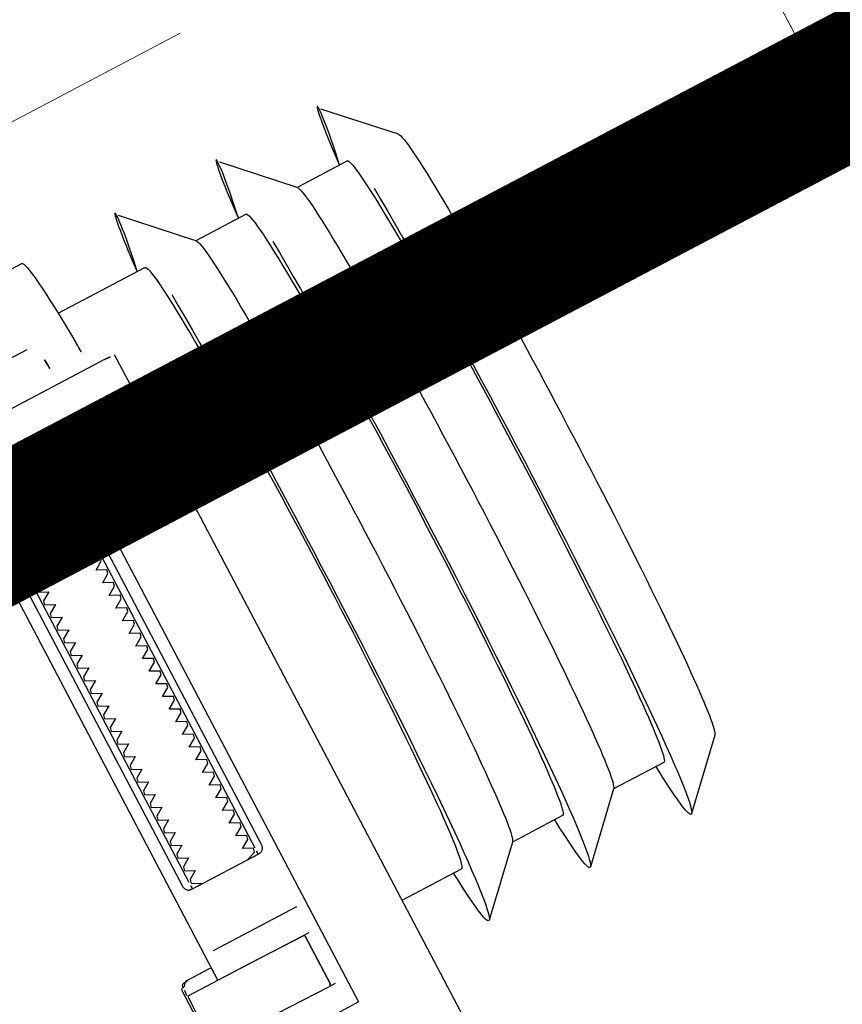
# Model space of a CAD drawing. Header units: metres. Extents: x 7408630 to 7411134, y 5569633 to 5570339.
# Tile 48 of 76: x 7410490.576 to 7410490.691, y 5569904.226 to 5569904.364. Entities that reach past the tile are written whole.
import ezdxf
from ezdxf.enums import TextEntityAlignment as Align

# ---------------------------------------------------------------- set-up
doc = ezdxf.new("R2010")
doc.units = ezdxf.units.M
doc.header["$MEASUREMENT"] = 0
doc.linetypes.add('HIDDEN', pattern=[9.524999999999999, 6.35, -3.175])
doc.linetypes.add('HIDDEN2', pattern=[4.762499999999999, 3.175, -1.5875])
doc.layers.add('0-wypos-sanitarne', color=1, linetype='Continuous')
for name, color, linetype, lineweight in [('1_POSADZKA PODZIAŁY', 151, 'Continuous', 0), ('1_POSADZKI COKOŁY', 170, 'Continuous', 0), ('Istn-cienka', 4, 'Continuous', 9), ('Istn-widok', 1, 'Continuous', 15), ('OPIS POM NOWE', 140, 'Continuous', 5), ('Opis_pom', 9, 'Continuous', 18), ('WYBURZENIA HATCH', 253, 'Continuous', 0)]:
    doc.layers.add(name, color=color, linetype=linetype, lineweight=lineweight)
doc.layers.add('Wyburzenia', color=7, linetype='Continuous', lineweight=13, true_color=0xb0b0b0)
doc.styles.add('ARIAL', font='tahoma.ttf')

# ---------------------------------------------------------------- blocks, each defined once
blk = doc.blocks.new('okno 2')
at = {"layer": 'Istn-cienka', "linetype": 'HIDDEN', "ltscale": 2}
blk.add_lwpolyline([(48598.98171475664, -198709.5611054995), (48361.98171475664, -198709.5611054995)], dxfattribs=at)
at = {"layer": 'Istn-widok'}
blk.add_lwpolyline([(48605.98171475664, -198714.5611054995), (48354.98171475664, -198714.5611054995)], dxfattribs=at)
blk = doc.blocks.new('99400_TOP')
for points in [[(-0.189410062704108, 0.1818061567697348), (-0.1944055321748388, 0.181806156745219)], [(-0.2494439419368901, 0.1732608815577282), (-0.2414664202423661, 0.1814506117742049)], [(-0.2413629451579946, 0.1733061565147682), (-0.2334143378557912, 0.1733061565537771), (-0.2254809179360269, 0.1814506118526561)], [(-0.2253774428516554, 0.1733061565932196), (-0.2174288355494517, 0.1733061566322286), (-0.2094954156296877, 0.1814506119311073)], [(-0.1956678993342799, 0.1733061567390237), (-0.2093919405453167, 0.1733061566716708)], [(-0.1894100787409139, 0.1708061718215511), (-0.04454090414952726, 0.1708061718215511), (-0.04034816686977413, 0.1707083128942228), (-0.03616448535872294, 0.1704151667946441), (-0.03199911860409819, 0.1699271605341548), (-0.02786080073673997, 0.169245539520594), (-0.02375906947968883, 0.1683716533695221), (-0.01970212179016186, 0.1673074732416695), (-0.01569966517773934, 0.1660553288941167), (-0.01175936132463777, 0.1646178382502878), (-0.007890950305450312, 0.1629983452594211), (-0.004101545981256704, 0.1612000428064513), (-0.0004007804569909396, 0.1592273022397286), (0.003204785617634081, 0.1570838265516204), (0.006705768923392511, 0.1547750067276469), (0.01009616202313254, 0.1523049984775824), (0.01336696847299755, 0.1496801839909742)], [(-0.1983898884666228, 0.1645455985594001), (-0.1114795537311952, 0.1643710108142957)], [(-0.1959333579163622, 0.1562918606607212), (-0.1960841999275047, 0.1562912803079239), (-0.1963845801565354, 0.1562900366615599), (-0.1959264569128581, 0.1562012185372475), (-0.1957743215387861, 0.1561395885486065), (-0.195633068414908, 0.1560528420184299), (-0.195507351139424, 0.1559431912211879), (-0.1954018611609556, 0.1558145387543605), (-0.1953189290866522, 0.155669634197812), (-0.1952614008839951, 0.1555134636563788), (-0.1952305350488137, 0.1553493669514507)], [(-0.1719983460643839, 0.1449742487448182), (-0.1719983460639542, 0.080358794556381)], [(-0.1851997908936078, 0.142358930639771), (-0.1851997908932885, 0.09435893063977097)], [(-0.1747997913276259, 0.09435893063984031), (-0.1747997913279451, 0.1423589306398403)], [(-0.1734150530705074, 0.08435893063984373), (-0.1865844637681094, 0.08435893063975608)], [(-0.1719983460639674, 0.08230426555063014), (-0.1716725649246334, 0.08235879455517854), (-0.1681965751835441, 0.08235879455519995), (-0.1680931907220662, 0.08235849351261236), (-0.1679847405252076, 0.08233861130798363), (-0.1678924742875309, 0.08225261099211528), (-0.1677875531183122, 0.08223860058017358), (-0.1676219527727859, 0.08223051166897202), (-0.16752068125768, 0.08222550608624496), (-0.1674083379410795, 0.08220612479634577), (-0.167299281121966, 0.08213562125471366), (-0.1672519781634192, 0.08200465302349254), (-0.1672519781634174, 0.08173873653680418), (-0.1671059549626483, 0.08171851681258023), (-0.1670086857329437, 0.08168468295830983), (-0.1669253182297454, 0.08161940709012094), (-0.166874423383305, 0.08147853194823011), (-0.1668744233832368, 0.0712382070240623)], [(-0.1682910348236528, 0.08235362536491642), (-0.1677170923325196, 0.08220830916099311), (-0.1673819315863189, 0.08176020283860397)], [(-0.1672271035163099, 0.08135118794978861), (-0.167142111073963, 0.08081757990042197), (-0.1671264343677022, 0.08055490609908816)], [(-0.1863321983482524, 0.08035893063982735), (-0.1752630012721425, 0.08035893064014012), (-0.1736681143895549, 0.0803589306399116)], [(-0.2494439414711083, 0.07835143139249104), (-0.241466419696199, 0.07016170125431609)], [(-0.2413629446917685, 0.07830615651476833), (-0.2334143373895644, 0.07830615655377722), (-0.2254809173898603, 0.07016170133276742)], [(-0.2253774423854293, 0.0783061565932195), (-0.2174288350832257, 0.07830615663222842), (-0.2094954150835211, 0.07016170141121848)], [(-0.1999984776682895, 0.07830615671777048), (-0.2093919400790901, 0.07830615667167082)], [(-0.1863321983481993, 0.07235893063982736), (-0.1855041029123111, 0.07235893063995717), (-0.1856689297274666, 0.07245537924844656), (-0.1856980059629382, 0.07255879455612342)]]:
    blk.add_lwpolyline(points)
for points in [[(-0.1998894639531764, 0.1645355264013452), (-0.1999468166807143, 0.1555409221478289, 0.009368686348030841), (-0.1999341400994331, 0.1551108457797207), (-0.1999132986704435, 0.1549369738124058), (-0.1998626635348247, 0.1547694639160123), (-0.1997833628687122, 0.1546132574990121), (-0.1996783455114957, 0.1544734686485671), (-0.1995501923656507, 0.154353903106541), (-0.1994036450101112, 0.1542587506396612), (-0.1992427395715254, 0.1541905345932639), (-0.1990737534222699, 0.1541515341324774), (-0.1989467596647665, 0.1541412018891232), (-0.1987988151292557, 0.1541386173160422)], [(-0.1957579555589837, 0.1561311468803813), (-0.1966456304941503, 0.1561329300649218, 0.2825908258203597), (-0.1975338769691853, 0.155579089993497), (-0.19757440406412, 0.1554864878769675), (-0.197606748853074, 0.1553847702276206), (-0.1976270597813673, 0.1552867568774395), (-0.1976389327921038, 0.155135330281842, -0.4153517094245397), (-0.1986448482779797, 0.1541373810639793)], [(-0.1962293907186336, 0.1564445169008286), (-0.1958735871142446, 0.1563780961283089), (-0.1955493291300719, 0.1561689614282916), (-0.1953270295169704, 0.1558504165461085), (-0.1952327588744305, 0.1554960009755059), (-0.1951315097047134, 0.148940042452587), (-0.1951297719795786, 0.1488841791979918, 0.2653468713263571), (-0.1943525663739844, 0.1476160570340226, 0.1257108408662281), (-0.1799722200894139, 0.1439116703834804, 0.1257108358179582), (-0.1655771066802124, 0.147558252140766, 0.2695402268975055), (-0.1647941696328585, 0.1488467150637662), (-0.1646666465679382, 0.1553984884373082), (-0.1646377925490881, 0.1556180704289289), (-0.1645614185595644, 0.1558259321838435), (-0.1644411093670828, 0.1560118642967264), (-0.1642828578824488, 0.1561667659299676), (-0.1640943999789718, 0.1562830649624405), (-0.1638849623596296, 0.1563549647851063), (-0.1636772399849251, 0.1563790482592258)], [(-0.1951236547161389, 0.1486875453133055), (-0.1951065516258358, 0.1485035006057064), (-0.1950877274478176, 0.1484027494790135), (-0.1950613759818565, 0.1483024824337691), (-0.1950265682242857, 0.1482006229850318), (-0.1949829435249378, 0.1480980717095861), (-0.1949327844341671, 0.148000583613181), (-0.1948801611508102, 0.147913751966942), (-0.1948174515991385, 0.1478248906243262), (-0.1947473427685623, 0.1477395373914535), (-0.1946736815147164, 0.147662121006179), (-0.1945970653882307, 0.1475922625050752), (-0.1945138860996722, 0.1475262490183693), (-0.1944299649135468, 0.1474687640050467), (-0.1943397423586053, 0.1474156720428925), (-0.1935817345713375, 0.1470136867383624), (-0.1928125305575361, 0.1466335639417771), (-0.1920327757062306, 0.1462755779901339), (-0.1912431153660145, 0.1459400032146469), (-0.190444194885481, 0.1456271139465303), (-0.1896366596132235, 0.1453371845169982), (-0.1888211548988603, 0.1450704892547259), (-0.1879983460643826, 0.1448272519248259), (-0.1879983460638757, 0.06855893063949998, 0.414213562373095), (-0.1877983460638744, 0.06835893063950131), (-0.1754525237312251, 0.06835893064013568)], [(-0.1599318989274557, 0.04967999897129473), (-0.1724831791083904, 0.04968022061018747, 0.4055189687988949), (-0.171998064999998, 0.05017999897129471), (-0.171998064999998, 0.05087999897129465, 0.414213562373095), (-0.172498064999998, 0.05137999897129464), (-0.187498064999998, 0.05137999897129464, 0.414213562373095), (-0.187998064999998, 0.05087999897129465), (-0.187998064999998, 0.05017999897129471, 0.4055189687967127), (-0.1875129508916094, 0.04968022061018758), (-0.18999847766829, 0.0496802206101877, -0.414213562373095), (-0.1999984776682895, 0.0596802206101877), (-0.1999984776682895, 0.1396802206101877, -0.2660007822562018), (-0.195061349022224, 0.1483038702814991)], [(-0.1835254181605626, 0.09335893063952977, 0.1828355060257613), (-0.1836350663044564, 0.0934484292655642), (-0.1848524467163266, 0.09385575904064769, 0.05005514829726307), (-0.1849985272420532, 0.09411730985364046), (-0.1849985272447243, 0.09440021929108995, 0.05005512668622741), (-0.1848524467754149, 0.09466176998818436), (-0.1836350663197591, 0.0950690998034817, 0.71989698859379), (-0.1836350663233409, 0.09544842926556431), (-0.1848524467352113, 0.09585575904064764, 0.05005514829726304), (-0.1849985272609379, 0.09611730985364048), (-0.1849985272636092, 0.09640021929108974, 0.05005512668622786), (-0.1848524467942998, 0.09666176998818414), (-0.1836350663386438, 0.09706909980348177, 0.7198969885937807), (-0.1836350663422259, 0.09744842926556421), (-0.1848524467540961, 0.0978557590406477, 0.05005514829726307), (-0.1849985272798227, 0.09811730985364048), (-0.1849985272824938, 0.09840021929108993, 0.05005512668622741), (-0.1848524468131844, 0.09866176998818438), (-0.1836350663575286, 0.09906909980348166, 0.7198969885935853), (-0.1836350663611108, 0.0994484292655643), (-0.1848524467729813, 0.09985575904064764, 0.05005514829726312), (-0.1849985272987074, 0.1001173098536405), (-0.1849985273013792, 0.1004002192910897, 0.05005512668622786), (-0.1848524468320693, 0.1006617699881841), (-0.1836350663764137, 0.1010690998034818, 0.7198969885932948), (-0.1836350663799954, 0.1014484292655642), (-0.184852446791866, 0.1018557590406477, 0.05005514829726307), (-0.1849985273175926, 0.1021173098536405), (-0.1849985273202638, 0.1024002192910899, 0.05005512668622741), (-0.1848524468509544, 0.1026617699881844), (-0.1836350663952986, 0.1030690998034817, 0.71989698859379), (-0.1836350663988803, 0.1034484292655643), (-0.1848524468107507, 0.1038557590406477, 0.05005514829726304), (-0.1849985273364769, 0.1041173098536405), (-0.1849985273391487, 0.1044002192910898, 0.05005512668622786), (-0.1848524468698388, 0.1046617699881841), (-0.1836350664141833, 0.1050690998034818, 0.7198969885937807), (-0.1836350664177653, 0.1054484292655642), (-0.1848524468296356, 0.1058557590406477, 0.05005514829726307), (-0.1849985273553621, 0.1061173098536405), (-0.1849985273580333, 0.1064002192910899, 0.05005512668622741), (-0.1848524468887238, 0.1066617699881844), (-0.183635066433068, 0.1070690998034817, 0.7198969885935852), (-0.1836350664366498, 0.1074484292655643), (-0.1848524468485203, 0.1078557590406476, 0.05005514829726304), (-0.1849985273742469, 0.1081173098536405), (-0.1849985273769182, 0.1084002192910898, 0.05005512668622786), (-0.1848524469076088, 0.1086617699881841), (-0.1836350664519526, 0.1090690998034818, 0.7198969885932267), (-0.1836350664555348, 0.1094484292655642), (-0.184852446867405, 0.1098557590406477, 0.05005514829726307), (-0.1849985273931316, 0.1101173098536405), (-0.1849985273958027, 0.1104002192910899, 0.05005512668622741), (-0.1848524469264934, 0.1106617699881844), (-0.1836350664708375, 0.1110690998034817, 0.71989698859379), (-0.1836350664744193, 0.1114484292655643), (-0.1848524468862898, 0.1118557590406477, 0.05005514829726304), (-0.1849985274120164, 0.1121173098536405), (-0.1849985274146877, 0.1124002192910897, 0.05005512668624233), (-0.1848524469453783, 0.1126617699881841), (-0.1836350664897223, 0.1130690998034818, 0.7198969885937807), (-0.1836350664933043, 0.1134484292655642), (-0.1848524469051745, 0.1138557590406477, 0.05005514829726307), (-0.1849985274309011, 0.1141173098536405), (-0.1849985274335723, 0.1144002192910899, 0.05005512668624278), (-0.1848524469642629, 0.1146617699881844), (-0.183635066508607, 0.1150690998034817, 0.7198969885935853), (-0.1836350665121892, 0.1154484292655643), (-0.1848524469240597, 0.1158557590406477, 0.05005514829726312), (-0.1849985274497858, 0.1161173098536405), (-0.1849985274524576, 0.1164002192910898, 0.05005512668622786), (-0.1848524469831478, 0.1166617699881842), (-0.1836350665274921, 0.1170690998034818, 0.7198969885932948), (-0.1836350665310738, 0.1174484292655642), (-0.1848524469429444, 0.1178557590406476, 0.05005514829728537), (-0.1849985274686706, 0.1181173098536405), (-0.1849985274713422, 0.1184002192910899, 0.05005512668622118), (-0.1848524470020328, 0.1186617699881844), (-0.183635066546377, 0.1190690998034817, 0.71989698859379), (-0.1836350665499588, 0.1194484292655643), (-0.1848524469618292, 0.1198557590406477, 0.05005514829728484), (-0.1849985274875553, 0.1201173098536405), (-0.1849985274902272, 0.1204002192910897, 0.05005512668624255), (-0.1848524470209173, 0.1206617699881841), (-0.1836350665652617, 0.1210690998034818, 0.7198969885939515), (-0.1836350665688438, 0.1214484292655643), (-0.184852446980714, 0.1218557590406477, 0.05005514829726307), (-0.1849985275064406, 0.1221173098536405), (-0.1849985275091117, 0.1224002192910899, 0.05005512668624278), (-0.1848524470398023, 0.1226617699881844), (-0.1836350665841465, 0.1230690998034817, 0.7198969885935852), (-0.1836350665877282, 0.1234484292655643), (-0.1848524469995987, 0.1238557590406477, 0.05005514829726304), (-0.1849985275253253, 0.1241173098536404), (-0.1849985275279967, 0.1244002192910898, 0.05005512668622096), (-0.1848524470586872, 0.1246617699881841), (-0.1836350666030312, 0.1250690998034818, 0.7198969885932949), (-0.1836350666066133, 0.1254484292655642), (-0.1848524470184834, 0.1258557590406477, 0.05005514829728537), (-0.18499852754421, 0.1261173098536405), (-0.1849985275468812, 0.1264002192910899, 0.05005512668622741), (-0.1848524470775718, 0.1266617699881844), (-0.1836350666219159, 0.1270690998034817, 0.71989698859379), (-0.1836350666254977, 0.1274484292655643), (-0.1848524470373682, 0.1278557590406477, 0.05005514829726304), (-0.1849985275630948, 0.1281173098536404), (-0.1849985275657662, 0.1284002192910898, 0.05005512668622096), (-0.1848524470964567, 0.1286617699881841), (-0.1836350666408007, 0.1290690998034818, 0.7198969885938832), (-0.1836350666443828, 0.1294484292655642), (-0.1848524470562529, 0.1298557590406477, 0.05005514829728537), (-0.1849985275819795, 0.1301173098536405), (-0.1849985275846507, 0.13040021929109, 0.05005512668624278), (-0.1848524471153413, 0.1306617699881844), (-0.1836350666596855, 0.1310690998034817, 0.7198969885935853), (-0.1836350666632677, 0.1314484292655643), (-0.1848524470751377, 0.1318557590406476, 0.05005514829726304), (-0.1849985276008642, 0.1321173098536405), (-0.184998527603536, 0.1324002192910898, 0.05005512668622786), (-0.1848524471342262, 0.1326617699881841), (-0.1836350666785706, 0.1330690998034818, 0.7198969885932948), (-0.1836350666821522, 0.1334484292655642), (-0.1848524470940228, 0.1338557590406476, 0.05005514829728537), (-0.184998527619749, 0.1341173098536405), (-0.1849985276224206, 0.1344002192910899, 0.05005512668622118), (-0.1848524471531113, 0.1346617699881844), (-0.1836350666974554, 0.1350690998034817, 0.7198969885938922), (-0.1836350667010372, 0.1354484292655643), (-0.1848524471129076, 0.1358557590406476, 0.05005514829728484), (-0.1849985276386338, 0.1361173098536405), (-0.1849985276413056, 0.1364002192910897, 0.05005512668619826), (-0.1848524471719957, 0.1366617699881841), (-0.1836350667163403, 0.1370690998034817, 0.7198969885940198), (-0.1836350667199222, 0.1374484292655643), (-0.1848524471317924, 0.1378557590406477, 0.05005514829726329), (-0.184998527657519, 0.1381173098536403), (-0.1849985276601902, 0.1384002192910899, 0.05005512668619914), (-0.1848524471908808, 0.1386617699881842), (-0.1836350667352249, 0.1390690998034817, 0.7198969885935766), (-0.1836350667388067, 0.1394484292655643), (-0.1848524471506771, 0.1398557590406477, 0.05005514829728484), (-0.1849985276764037, 0.1401173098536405), (-0.1849985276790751, 0.1404002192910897, 0.05005512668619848), (-0.1848524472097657, 0.140661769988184), (-0.1836350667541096, 0.1410690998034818, 0.7198969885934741), (-0.1836350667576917, 0.1414484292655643), (-0.1848524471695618, 0.1418557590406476, 0.05005514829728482), (-0.1849985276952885, 0.1421173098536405), (-0.1849985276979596, 0.1424002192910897, 0.05005512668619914), (-0.1848524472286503, 0.1426617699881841), (-0.1836350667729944, 0.1430690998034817, 0.4745941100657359), (-0.1835254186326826, 0.1433589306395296)], [(-0.1764716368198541, 0.1433589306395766, 0.4745939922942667), (-0.1763619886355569, 0.1430690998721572), (-0.1751446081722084, 0.1426617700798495, 0.05005512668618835), (-0.1749985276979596, 0.1424002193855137), (-0.1749985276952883, 0.1421173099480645, 0.05005514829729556), (-0.1751446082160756, 0.1418557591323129), (-0.1763619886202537, 0.1414484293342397, 0.7198969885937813), (-0.176361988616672, 0.1410690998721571), (-0.1751446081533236, 0.1406617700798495, 0.05005512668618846), (-0.1749985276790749, 0.1404002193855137), (-0.1749985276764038, 0.1401173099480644, 0.05005514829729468), (-0.1751446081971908, 0.1398557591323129), (-0.1763619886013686, 0.1394484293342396, 0.71989698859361), (-0.1763619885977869, 0.1390690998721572), (-0.1751446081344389, 0.1386617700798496, 0.05005512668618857), (-0.1749985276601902, 0.1384002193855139), (-0.1749985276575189, 0.1381173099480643, 0.05005514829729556), (-0.1751446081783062, 0.1378557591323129), (-0.1763619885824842, 0.1374484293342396, 0.719896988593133), (-0.1763619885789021, 0.1370690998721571), (-0.1751446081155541, 0.1366617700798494, 0.05005512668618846), (-0.1749985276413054, 0.1364002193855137), (-0.1749985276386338, 0.1361173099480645, 0.05005514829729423), (-0.1751446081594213, 0.1358557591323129), (-0.1763619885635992, 0.1354484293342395, 0.7198969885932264), (-0.1763619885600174, 0.1350690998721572), (-0.1751446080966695, 0.1346617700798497, 0.05005512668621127), (-0.1749985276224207, 0.1344002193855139), (-0.174998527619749, 0.1341173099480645, 0.05005514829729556), (-0.1751446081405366, 0.1338557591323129), (-0.1763619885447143, 0.1334484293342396, 0.7198969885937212), (-0.1763619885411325, 0.1330690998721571), (-0.1751446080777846, 0.1326617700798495, 0.05005512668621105), (-0.1749985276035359, 0.1324002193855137), (-0.1749985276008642, 0.1321173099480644, 0.05005514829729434), (-0.1751446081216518, 0.131855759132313), (-0.1763619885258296, 0.1314484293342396, 0.7198969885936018), (-0.1763619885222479, 0.1310690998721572), (-0.1751446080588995, 0.1306617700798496, 0.0500551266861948), (-0.1749985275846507, 0.1304002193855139), (-0.1749985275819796, 0.1301173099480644, 0.05005514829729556), (-0.1751446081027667, 0.129855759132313), (-0.1763619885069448, 0.1294484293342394, 0.7198969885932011), (-0.1763619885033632, 0.1290690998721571), (-0.1751446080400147, 0.1286617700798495, 0.05005512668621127), (-0.1749985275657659, 0.1284002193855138), (-0.1749985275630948, 0.1281173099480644, 0.05005514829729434), (-0.1751446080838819, 0.127855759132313), (-0.1763619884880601, 0.1274484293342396, 0.7198969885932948), (-0.1763619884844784, 0.1270690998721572), (-0.1751446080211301, 0.1266617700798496, 0.05005512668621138), (-0.1749985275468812, 0.1264002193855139), (-0.17499852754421, 0.1261173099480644, 0.05005514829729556), (-0.1751446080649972, 0.125855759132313), (-0.1763619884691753, 0.1254484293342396, 0.7198969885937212), (-0.1763619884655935, 0.1250690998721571), (-0.1751446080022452, 0.1246617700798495, 0.05005512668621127), (-0.1749985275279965, 0.1244002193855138), (-0.1749985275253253, 0.1241173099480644, 0.05005514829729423), (-0.1751446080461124, 0.1238557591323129), (-0.1763619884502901, 0.1234484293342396, 0.7198969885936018), (-0.1763619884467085, 0.1230690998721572), (-0.1751446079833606, 0.1226617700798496, 0.0500551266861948), (-0.1749985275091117, 0.1224002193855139), (-0.1749985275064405, 0.1221173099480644, 0.05005514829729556), (-0.1751446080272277, 0.1218557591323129), (-0.1763619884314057, 0.1214484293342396, 0.719896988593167), (-0.1763619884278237, 0.1210690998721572), (-0.1751446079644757, 0.1206617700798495, 0.0500551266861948), (-0.174998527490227, 0.1204002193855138), (-0.1749985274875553, 0.1201173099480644, 0.05005514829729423), (-0.1751446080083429, 0.1198557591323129), (-0.1763619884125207, 0.1194484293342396, 0.7198969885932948), (-0.176361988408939, 0.1190690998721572), (-0.1751446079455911, 0.1186617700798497, 0.05005512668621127), (-0.1749985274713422, 0.1184002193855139), (-0.1749985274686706, 0.1181173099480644, 0.05005514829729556), (-0.1751446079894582, 0.1178557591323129), (-0.1763619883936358, 0.1174484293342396, 0.7198969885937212), (-0.1763619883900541, 0.1170690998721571), (-0.1751446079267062, 0.1166617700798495, 0.05005512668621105), (-0.1749985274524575, 0.1164002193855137), (-0.1749985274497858, 0.1161173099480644, 0.05005514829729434), (-0.1751446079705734, 0.1158557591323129), (-0.1763619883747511, 0.1154484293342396, 0.7198969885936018), (-0.1763619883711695, 0.1150690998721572), (-0.1751446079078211, 0.1146617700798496, 0.0500551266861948), (-0.1749985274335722, 0.1144002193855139), (-0.1749985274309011, 0.1141173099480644, 0.05005514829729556), (-0.1751446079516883, 0.1138557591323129), (-0.1763619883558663, 0.1134484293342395, 0.7198969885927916), (-0.1763619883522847, 0.1130690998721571), (-0.1751446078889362, 0.1126617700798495, 0.0500551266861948), (-0.1749985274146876, 0.1124002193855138), (-0.1749985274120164, 0.1121173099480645, 0.05005514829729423), (-0.1751446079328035, 0.1118557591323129), (-0.1763619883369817, 0.1114484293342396, 0.7198969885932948), (-0.1763619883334, 0.1110690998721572), (-0.1751446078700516, 0.1106617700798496, 0.05005512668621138), (-0.1749985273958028, 0.1104002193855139), (-0.1749985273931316, 0.1101173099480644, 0.05005514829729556), (-0.1751446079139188, 0.1098557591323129), (-0.1763619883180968, 0.1094484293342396, 0.719896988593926), (-0.1763619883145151, 0.1090690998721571), (-0.1751446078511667, 0.1086617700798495, 0.05005512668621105), (-0.174998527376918, 0.1084002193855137), (-0.1749985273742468, 0.1081173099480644, 0.05005514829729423), (-0.1751446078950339, 0.1078557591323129), (-0.1763619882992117, 0.1074484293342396, 0.7198969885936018), (-0.17636198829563, 0.1070690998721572), (-0.1751446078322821, 0.1066617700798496, 0.0500551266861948), (-0.1749985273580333, 0.1064002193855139), (-0.1749985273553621, 0.1061173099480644, 0.05005514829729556), (-0.1751446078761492, 0.1058557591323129), (-0.1763619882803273, 0.1054484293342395, 0.7198969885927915), (-0.1763619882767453, 0.1050690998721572), (-0.1751446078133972, 0.1046617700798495, 0.0500551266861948), (-0.1749985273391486, 0.1044002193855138), (-0.1749985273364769, 0.1041173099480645, 0.05005514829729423), (-0.1751446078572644, 0.1038557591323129), (-0.1763619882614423, 0.1034484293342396, 0.7198969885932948), (-0.1763619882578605, 0.1030690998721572), (-0.1751446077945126, 0.1026617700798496, 0.05005512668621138), (-0.1749985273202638, 0.1024002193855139), (-0.1749985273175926, 0.1021173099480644, 0.05005514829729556), (-0.1751446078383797, 0.1018557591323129), (-0.1763619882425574, 0.1014484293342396, 0.7198969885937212), (-0.1763619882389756, 0.101069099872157), (-0.1751446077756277, 0.1006617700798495, 0.05005512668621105), (-0.174998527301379, 0.1004002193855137), (-0.1749985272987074, 0.1001173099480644, 0.05005514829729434), (-0.1751446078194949, 0.09985575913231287), (-0.1763619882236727, 0.09944842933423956, 0.7198969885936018), (-0.1763619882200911, 0.09906909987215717), (-0.1751446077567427, 0.09866177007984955, 0.0500551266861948), (-0.1749985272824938, 0.09840021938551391), (-0.1749985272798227, 0.09811730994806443, 0.05005514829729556), (-0.1751446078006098, 0.09785575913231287), (-0.1763619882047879, 0.09744842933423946, 0.7198969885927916), (-0.1763619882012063, 0.09706909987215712), (-0.1751446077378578, 0.09666177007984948, 0.0500551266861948), (-0.1749985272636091, 0.0964002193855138), (-0.1749985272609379, 0.09611730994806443, 0.05005514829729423), (-0.1751446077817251, 0.09585575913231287), (-0.1763619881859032, 0.09544842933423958, 0.7198969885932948), (-0.1763619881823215, 0.09506909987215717), (-0.1751446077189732, 0.09466177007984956, 0.05005512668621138), (-0.1749985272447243, 0.09440021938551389), (-0.1749985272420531, 0.09411730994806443, 0.05005514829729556), (-0.1751446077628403, 0.09385575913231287), (-0.1763619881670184, 0.0934484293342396, 0.1828356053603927), (-0.1764716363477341, 0.0933589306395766)], [(-0.1856990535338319, 0.08015879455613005), (-0.1856980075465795, 0.07256365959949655), (-0.1856980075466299, 0.08015878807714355), (-0.1856692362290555, 0.08026174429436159), (-0.1855904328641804, 0.08033551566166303), (-0.1769547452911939, 0.08035879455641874), (-0.1672489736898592, 0.0803587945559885, -0.4142135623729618), (-0.1670489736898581, 0.08015879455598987), (-0.1670489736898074, 0.07255879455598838, -0.4142135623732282), (-0.1672489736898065, 0.07235879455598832), (-0.1854289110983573, 0.07235879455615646), (-0.18552502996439, 0.07240119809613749), (-0.185594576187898, 0.07255879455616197)]]:
    blk.add_lwpolyline(points, format="xyb")
blk.add_lwpolyline([(-0.1943539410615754, 0.1476602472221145), (-0.1943517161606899, 0.147659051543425), (-0.1943497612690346, 0.1476580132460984), (-0.1943480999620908, 0.1476571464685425), (-0.1943467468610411, 0.1476564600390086), (-0.1943457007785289, 0.1476559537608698), (-0.1943449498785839, 0.147655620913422), (-0.194344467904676, 0.1476554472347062), (-0.1943442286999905, 0.1476554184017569), (-0.194344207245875, 0.1476555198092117), (-0.194344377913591, 0.1476557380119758), (-0.1943451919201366, 0.1476564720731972), (-0.194346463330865, 0.1476575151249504), (-0.1943479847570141, 0.1476587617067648), (-0.1943509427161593, 0.1476614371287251), (-0.1943519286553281, 0.1476625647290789), (-0.1943525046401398, 0.1476634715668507), (-0.1943527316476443, 0.1476642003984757), (-0.1943526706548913, 0.1476647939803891), (-0.1943519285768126, 0.1476657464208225), (-0.1943507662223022, 0.1476666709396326), (-0.194349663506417, 0.1476679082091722), (-0.1943487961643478, 0.1476696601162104), (-0.1943479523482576, 0.1476718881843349), (-0.1943469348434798, 0.1476744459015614), (-0.194345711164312, 0.1476771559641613), (-0.1943442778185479, 0.147680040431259), (-0.1943426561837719, 0.1476831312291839), (-0.194340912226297, 0.1476864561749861), (-0.1943390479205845, 0.147690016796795), (-0.1943349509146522, 0.1476978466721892), (-0.1943327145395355, 0.1477021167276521), (-0.1943303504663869, 0.1477066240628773), (-0.194327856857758, 0.1477113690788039), (-0.1943252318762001, 0.1477163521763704), (-0.1943224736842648, 0.147721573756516), (-0.1943195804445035, 0.1477270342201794), (-0.1943165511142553, 0.1477327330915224), (-0.1943133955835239, 0.1477386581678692), (-0.1943101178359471, 0.1477448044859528), (-0.1943067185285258, 0.1477511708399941), (-0.1943031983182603, 0.1477577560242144), (-0.1942995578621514, 0.1477645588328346), (-0.1942957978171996, 0.1477715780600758), (-0.1942919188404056, 0.1477788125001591), (-0.1942879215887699, 0.1477862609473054), (-0.1942838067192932, 0.1477939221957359), (-0.194279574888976, 0.1478017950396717), (-0.1942752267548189, 0.1478098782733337), (-0.1942707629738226, 0.1478181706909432), (-0.1942661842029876, 0.147826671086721), (-0.1942614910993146, 0.1478353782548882), (-0.1942566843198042, 0.1478442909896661), (-0.1942517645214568, 0.1478534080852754), (-0.1942467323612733, 0.1478627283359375), (-0.1942415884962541, 0.1478722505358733), (-0.1942363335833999, 0.1478819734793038), (-0.1942309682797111, 0.1478918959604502), (-0.1942254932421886, 0.1479020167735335), (-0.1942199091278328, 0.1479123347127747), (-0.1942142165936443, 0.1479228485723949), (-0.1942084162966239, 0.1479335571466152), (-0.1942025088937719, 0.1479444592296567), (-0.1941964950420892, 0.1479555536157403), (-0.1941903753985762, 0.1479668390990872), (-0.1941841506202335, 0.1479783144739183), (-0.1941778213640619, 0.1479899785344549), (-0.1941713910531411, 0.148001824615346), (-0.1941648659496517, 0.1480138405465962), (-0.194158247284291, 0.1480260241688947), (-0.1941515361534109, 0.1480383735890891), (-0.1941378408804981, 0.1480635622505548), (-0.1941237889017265, 0.1480893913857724), (-0.1941093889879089, 0.148115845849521), (-0.1940946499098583, 0.1481429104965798), (-0.1940795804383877, 0.1481705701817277), (-0.1940641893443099, 0.148198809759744), (-0.194048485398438, 0.1482276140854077), (-0.1939481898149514, 0.1484114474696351), (-0.1939306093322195, 0.1484437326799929), (-0.193894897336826, 0.1485094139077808), (-0.1938767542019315, 0.1485427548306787), (-0.1938584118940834, 0.1485763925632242), (-0.1938398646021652, 0.1486102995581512), (-0.1938211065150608, 0.1486444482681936), (-0.1938021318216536, 0.1486788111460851), (-0.1937829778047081, 0.1487133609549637), (-0.1937637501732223, 0.1487482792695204), (-0.1937540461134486, 0.1487660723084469), (-0.1937490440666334, 0.1487751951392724), (-0.1937439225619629, 0.1487844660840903), (-0.1937332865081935, 0.1488034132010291), (-0.1937277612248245, 0.148813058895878), (-0.1937223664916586, 0.1488223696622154), (-0.1937172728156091, 0.1488311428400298), (-0.1937125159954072, 0.1488394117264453), (-0.1937081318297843, 0.1488472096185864), (-0.1937041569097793, 0.1488545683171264), (-0.1937023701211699, 0.1488580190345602), (-0.1937007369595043, 0.1488612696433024), (-0.1936992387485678, 0.1488643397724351), (-0.1936978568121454, 0.1488672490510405), (-0.1936953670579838, 0.1488726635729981), (-0.1936931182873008, 0.1488776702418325), (-0.1936887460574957, 0.1488870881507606), (-0.1936863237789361, 0.1488918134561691), (-0.193683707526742, 0.1488964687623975), (-0.1936809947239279, 0.148900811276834), (-0.1936781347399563, 0.1489048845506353), (-0.193675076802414, 0.1489087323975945), (-0.1936717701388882, 0.1489123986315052), (-0.1936682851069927, 0.1489158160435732), (-0.1936647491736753, 0.1489189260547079), (-0.1936575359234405, 0.1489245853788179), (-0.193650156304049, 0.1489301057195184), (-0.1936464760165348, 0.1489330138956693), (-0.1936428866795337, 0.1489361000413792), (-0.1936394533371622, 0.1489394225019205), (-0.1936362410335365, 0.1489430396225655), (-0.1936333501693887, 0.148946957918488), (-0.1936308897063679, 0.1489511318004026), (-0.193628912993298, 0.1489555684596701), (-0.1936274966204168, 0.1489601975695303), (-0.1936266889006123, 0.1489649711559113), (-0.1936265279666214, 0.1489698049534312), (-0.193627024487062, 0.1489745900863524), (-0.1936281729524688, 0.1489792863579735), (-0.1936299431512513, 0.1489838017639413), (-0.1936322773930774, 0.1489880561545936), (-0.1936339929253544, 0.1489905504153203), (-0.1936358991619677, 0.1489928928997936), (-0.1936379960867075, 0.1489950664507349), (-0.1936402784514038, 0.1489970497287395), (-0.1936427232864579, 0.148998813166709), (-0.1936453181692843, 0.1490003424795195), (-0.1936466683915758, 0.1490010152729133), (-0.1936480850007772, 0.1490016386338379), (-0.1936496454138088, 0.1490022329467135), (-0.1936513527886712, 0.1490027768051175), (-0.193653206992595, 0.1490032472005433), (-0.1936552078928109, 0.1490036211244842), (-0.1936573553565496, 0.1490038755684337), (-0.1936596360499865, 0.1490039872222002), (-0.1936619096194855, 0.1490039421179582), (-0.1936641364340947, 0.1490037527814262), (-0.1936663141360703, 0.1490034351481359), (-0.1936684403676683, 0.149003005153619), (-0.1936705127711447, 0.1490024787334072), (-0.1936725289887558, 0.1490018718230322), (-0.1936764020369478, 0.1490004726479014), (-0.1936801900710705, 0.1489988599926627), (-0.1936839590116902, 0.1489970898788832), (-0.1936877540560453, 0.148995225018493), (-0.1936916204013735, 0.1489933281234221), (-0.193695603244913, 0.1489914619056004), (-0.1936997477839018, 0.1489896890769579), (-0.1937040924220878, 0.1489880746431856), (-0.1937062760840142, 0.148987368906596), (-0.1937084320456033, 0.148986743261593), (-0.193712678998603, 0.1489857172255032), (-0.1937168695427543, 0.148984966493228), (-0.1937210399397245, 0.1489844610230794), (-0.193725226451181, 0.1489841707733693), (-0.193729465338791, 0.1489840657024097), (-0.1937337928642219, 0.1489841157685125), (-0.1937382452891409, 0.1489842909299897), (-0.1937428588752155, 0.1489845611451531), (-0.193747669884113, 0.1489848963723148), (-0.1937527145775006, 0.1489852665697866), (-0.1937580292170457, 0.1489856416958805), (-0.1937607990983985, 0.1489858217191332), (-0.1937636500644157, 0.1489859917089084), (-0.1937665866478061, 0.1489861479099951), (-0.1937696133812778, 0.1489862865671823), (-0.1937727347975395, 0.148986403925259), (-0.1937759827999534, 0.1489864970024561), (-0.1937777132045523, 0.1489865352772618), (-0.1937795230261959, 0.1489865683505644), (-0.1937814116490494, 0.1489865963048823), (-0.1937833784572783, 0.148986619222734), (-0.1937854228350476, 0.148986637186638), (-0.1937875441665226, 0.1489866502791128), (-0.1937920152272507, 0.1489866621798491), (-0.1937967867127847, 0.1489866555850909), (-0.1938018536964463, 0.1489866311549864), (-0.1938072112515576, 0.1489865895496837), (-0.1938128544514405, 0.1489865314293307), (-0.1938187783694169, 0.1489864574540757), (-0.1938249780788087, 0.1489863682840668), (-0.193831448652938, 0.1489862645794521), (-0.1938381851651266, 0.1489861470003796), (-0.1938451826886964, 0.1489860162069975), (-0.1938524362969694, 0.148985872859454), (-0.1938599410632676, 0.1489857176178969), (-0.1938676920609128, 0.1489855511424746), (-0.193875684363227, 0.1489853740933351), (-0.1938839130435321, 0.1489851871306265), (-0.1938923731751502, 0.1489849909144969), (-0.193901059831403, 0.1489847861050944), (-0.1939099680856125, 0.1489845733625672), (-0.1939190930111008, 0.1489843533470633), (-0.1939677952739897, 0.1489831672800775), (-0.1939781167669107, 0.1489829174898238), (-0.1939886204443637, 0.1489826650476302), (-0.1939993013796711, 0.1489824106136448), (-0.1940101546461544, 0.1489821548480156), (-0.1940211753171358, 0.1489818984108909), (-0.1940323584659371, 0.1489816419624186), (-0.1940436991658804, 0.1489813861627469), (-0.1940551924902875, 0.148981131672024), (-0.1940668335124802, 0.1489808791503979), (-0.1940786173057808, 0.1489806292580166), (-0.194090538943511, 0.1489803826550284), (-0.1941025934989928, 0.1489801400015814), (-0.1941147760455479, 0.1489799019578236), (-0.1941640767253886, 0.1489789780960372), (-0.1941885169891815, 0.1489785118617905), (-0.1942127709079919, 0.1489780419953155), (-0.194236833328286, 0.1489775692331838), (-0.1942606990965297, 0.1489770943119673), (-0.1942843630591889, 0.1489766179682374), (-0.1943078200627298, 0.1489761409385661), (-0.1943310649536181, 0.1489756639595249), (-0.1943540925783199, 0.1489751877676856), (-0.1943768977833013, 0.1489747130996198), (-0.1945507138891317, 0.1489710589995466), (-0.1945712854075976, 0.1489706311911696), (-0.1945915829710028, 0.148970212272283), (-0.1946116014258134, 0.1489698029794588), (-0.194631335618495, 0.1489694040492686), (-0.1946410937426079, 0.1489692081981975), (-0.194650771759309, 0.1489690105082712), (-0.1946603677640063, 0.148968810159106), (-0.194669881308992, 0.1489686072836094), (-0.194679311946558, 0.1489684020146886), (-0.1946886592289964, 0.148968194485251), (-0.1946979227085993, 0.1489679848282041), (-0.1947071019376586, 0.1489677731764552), (-0.1947161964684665, 0.1489675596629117), (-0.194725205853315, 0.148967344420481), (-0.1947341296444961, 0.1489671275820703), (-0.1947429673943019, 0.1489669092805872), (-0.1947517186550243, 0.148966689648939), (-0.1947603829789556, 0.148966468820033), (-0.1947689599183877, 0.1489662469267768), (-0.1947774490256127, 0.1489660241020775), (-0.1947858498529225, 0.1489658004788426), (-0.1947941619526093, 0.1489655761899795), (-0.1948023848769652, 0.1489653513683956), (-0.1948105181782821, 0.1489651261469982), (-0.194818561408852, 0.1489649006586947), (-0.1948265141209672, 0.1489646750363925), (-0.1948343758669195, 0.148964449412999), (-0.194842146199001, 0.1489642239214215), (-0.1948498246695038, 0.1489639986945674), (-0.19485741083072, 0.1489637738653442), (-0.1948649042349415, 0.1489635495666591), (-0.1948723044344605, 0.1489633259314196), (-0.1948796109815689, 0.148963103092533), (-0.1948868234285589, 0.1489628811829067), (-0.1948939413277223, 0.1489626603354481), (-0.1949009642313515, 0.1489624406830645), (-0.1949078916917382, 0.1489622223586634), (-0.1949147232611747, 0.1489620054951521), (-0.1949214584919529, 0.1489617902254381), (-0.1949280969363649, 0.1489615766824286), (-0.1949346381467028, 0.148961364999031), (-0.1949410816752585, 0.1489611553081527), (-0.1949474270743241, 0.1489609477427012), (-0.1949536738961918, 0.1489607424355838), (-0.1949598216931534, 0.1489605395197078), (-0.1949658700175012, 0.1489603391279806), (-0.1949834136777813, 0.148959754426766), (-0.1949890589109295, 0.1489595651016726), (-0.1949945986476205, 0.1489593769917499), (-0.1950000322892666, 0.1489591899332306), (-0.1950053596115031, 0.1489590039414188), (-0.1950105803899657, 0.1489588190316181), (-0.1950156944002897, 0.1489586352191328), (-0.1950207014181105, 0.1489584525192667), (-0.1950256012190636, 0.1489582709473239), (-0.1950303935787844, 0.1489580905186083), (-0.1950350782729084, 0.1489579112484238), (-0.1950396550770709, 0.1489577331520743), (-0.1950441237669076, 0.148957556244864), (-0.1950484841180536, 0.1489573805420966), (-0.1950527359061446, 0.1489572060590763), (-0.1950568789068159, 0.1489570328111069), (-0.195060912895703, 0.1489568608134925), (-0.1950648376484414, 0.1489566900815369), (-0.1950686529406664, 0.1489565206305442), (-0.1950723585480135, 0.1489563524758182), (-0.1950759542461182, 0.1489561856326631), (-0.1950794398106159, 0.1489560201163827), (-0.195082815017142, 0.1489558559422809), (-0.19508607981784, 0.1489556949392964), (-0.1950892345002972, 0.1489555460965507), (-0.1950922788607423, 0.1489554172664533), (-0.1950952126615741, 0.1489553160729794), (-0.1950980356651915, 0.1489552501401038), (-0.1951007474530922, 0.1489552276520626), (-0.1951033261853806, 0.148955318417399), (-0.1951057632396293, 0.1489555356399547), (-0.1951080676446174, 0.148955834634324), (-0.1951102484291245, 0.1489561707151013), (-0.19511231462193, 0.1489564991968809), (-0.1951142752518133, 0.1489567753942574), (-0.1951161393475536, 0.1489569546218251), (-0.1951179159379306, 0.1489569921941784), (-0.1951196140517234, 0.1489568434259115), (-0.1951212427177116, 0.1489564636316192), (-0.1951228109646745, 0.1489558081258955), (-0.195123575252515, 0.1489553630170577), (-0.1951243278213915, 0.148954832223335), (-0.1951250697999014, 0.1489542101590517), (-0.1951257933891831, 0.1489535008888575), (-0.1951270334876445, 0.1489520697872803), (-0.1951275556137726, 0.1489514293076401), (-0.1951280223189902, 0.1489508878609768), (-0.1951284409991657, 0.1489504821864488), (-0.1951288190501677, 0.1489502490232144), (-0.1951291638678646, 0.1489502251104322), (-0.1951294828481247, 0.1489504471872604), (-0.1951297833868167, 0.1489509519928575), (-0.1951299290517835, 0.1489513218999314), (-0.1951300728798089, 0.148951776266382), (-0.1951303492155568, 0.1489529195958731), (-0.1951305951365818, 0.1489542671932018), (-0.1951310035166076, 0.1489572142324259), (-0.1951311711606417, 0.1489586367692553), (-0.1951313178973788, 0.1489599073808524), (-0.1951314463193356, 0.1489609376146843), (-0.1951315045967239, 0.148961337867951), (-0.1951315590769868, 0.148961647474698), (-0.1951316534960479, 0.1489618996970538), (-0.1951316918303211, 0.1489617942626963), (-0.1951317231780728, 0.1489615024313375), (-0.1951317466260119, 0.1489610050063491), (-0.1951317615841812, 0.1489603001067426), (-0.1951317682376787, 0.1489593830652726), (-0.1951317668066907, 0.1489582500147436), (-0.1951317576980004, 0.1489569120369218), (-0.1951317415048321, 0.1489553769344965), (-0.195131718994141, 0.1489536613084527), (-0.195131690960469, 0.1489517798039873, 0.2695473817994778)], format="xyb", close=True)
blk.add_lwpolyline([(-0.1747085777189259, 0.1433589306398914), (-0.174622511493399, 0.1433558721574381), (-0.1745356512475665, 0.1433463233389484), (-0.174449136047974, 0.1433297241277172), (-0.1743641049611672, 0.14330551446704), (-0.1742816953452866, 0.1432731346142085), (-0.174202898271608, 0.1432322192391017), (-0.1741284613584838, 0.1431828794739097), (-0.1740591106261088, 0.143125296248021), (-0.1739955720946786, 0.1430596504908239), (-0.173938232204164, 0.1429856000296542), (-0.1738859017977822, 0.1429001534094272), (-0.1738401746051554, 0.1428042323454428), (-0.1738031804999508, 0.1426995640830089), (-0.1737764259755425, 0.1425883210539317), (-0.173760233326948, 0.1424736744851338), (-0.1737547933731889, 0.1423589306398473), (-0.1737547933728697, 0.09435893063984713), (-0.1737602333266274, 0.09424418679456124), (-0.1737764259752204, 0.09412954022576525), (-0.1738031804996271, 0.094018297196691), (-0.1738401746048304, 0.0939136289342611), (-0.173885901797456, 0.09381770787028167), (-0.1739382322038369, 0.09373226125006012), (-0.1739955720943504, 0.09365821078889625), (-0.1740591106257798, 0.09359256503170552), (-0.1741284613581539, 0.09353498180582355), (-0.1742028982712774, 0.09348564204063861), (-0.1742816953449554, 0.09344472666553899), (-0.1743641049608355, 0.09341234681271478), (-0.174449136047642, 0.09338813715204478), (-0.1745356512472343, 0.09337153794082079), (-0.1746225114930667, 0.09336198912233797), (-0.1747085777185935, 0.09335893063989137), (-0.185291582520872, 0.09335893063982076), (-0.1853776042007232, 0.09336198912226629), (-0.1854644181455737, 0.093371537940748), (-0.1855508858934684, 0.09338813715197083), (-0.1856358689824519, 0.09341234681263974), (-0.1857182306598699, 0.09344472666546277), (-0.1857969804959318, 0.09348564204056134), (-0.1858713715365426, 0.09353498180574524), (-0.1859406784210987, 0.09359256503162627), (-0.1860041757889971, 0.09365821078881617), (-0.186061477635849, 0.09373226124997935), (-0.1861137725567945, 0.09381770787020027), (-0.186159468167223, 0.0939136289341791), (-0.1861964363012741, 0.09401829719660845), (-0.1862231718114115, 0.09412954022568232), (-0.1862393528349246, 0.09424418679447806), (-0.1862447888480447, 0.09435893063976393), (-0.186244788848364, 0.1423589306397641), (-0.1862393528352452, 0.1424736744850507), (-0.1862231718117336, 0.1425883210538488), (-0.1861964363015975, 0.1426995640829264), (-0.1861594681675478, 0.1428042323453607), (-0.1861137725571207, 0.1429001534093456), (-0.1860614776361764, 0.1429856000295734), (-0.1860041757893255, 0.143059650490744), (-0.1859406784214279, 0.143125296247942), (-0.1858713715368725, 0.1431828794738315), (-0.1857969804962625, 0.1432322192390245), (-0.1857182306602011, 0.1432731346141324), (-0.1856358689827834, 0.1433055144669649), (-0.1855508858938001, 0.1433297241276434), (-0.1854644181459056, 0.1433463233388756), (-0.1853776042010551, 0.1433558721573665), (-0.185291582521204, 0.1433589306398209)], close=True)
for centre, radius in [((-0.1799659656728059, 0.1479689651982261), 0.002474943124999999), ((-0.1799659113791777, 0.1479672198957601), 0.002274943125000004)]:
    blk.add_circle(centre, radius)
for centre, major_axis, ratio, start_param, end_param in [((-0.2413629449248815, 0.1258061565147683), (-2.733438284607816e-10, 0.05569754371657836), 0.04256043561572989, 5.733751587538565, 6.988802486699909), ((-0.2253774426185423, 0.1258061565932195), (-2.733438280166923e-10, 0.0556975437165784), 0.04256043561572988, 5.733751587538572, 6.98880248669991), ((-0.2093919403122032, 0.1258061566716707), (-2.733438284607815e-10, 0.0556975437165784), 0.04256043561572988, 5.733751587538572, 6.98880248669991), ((-0.1944055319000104, 0.1258061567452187), (-2.74828174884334e-10, 0.05600000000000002), 0.04256043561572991, 1.304290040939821e-15, 0.7056171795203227), ((-0.2493556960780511, 0.1258061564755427), (-2.331131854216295e-10, 0.04750000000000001), 0.04256043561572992, 0.04366480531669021, 0.7056171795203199), ((-0.2413629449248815, 0.1258061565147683), (-2.33113185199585e-10, 0.0475), 0.04256043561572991, 2.196701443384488e-16, 0.7056171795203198), ((-0.2333701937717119, 0.1258061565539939), (-2.331131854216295e-10, 0.04750000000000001), 0.04256043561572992, 0.04366480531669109, 0.7056171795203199), ((-0.2253774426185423, 0.1258061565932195), (-2.331131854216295e-10, 0.04750000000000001), 0.04256043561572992, -2.646234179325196e-22, 0.7056171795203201), ((-0.2173846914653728, 0.1258061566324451), (-2.331131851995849e-10, 0.04750000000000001), 0.0425604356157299, 0.04366480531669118, 0.7056171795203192), ((-0.2093919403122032, 0.1258061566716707), (-2.331131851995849e-10, 0.04750000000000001), 0.0425604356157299, -6.590099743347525e-16, 0.70561717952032), ((-0.2413629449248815, 0.1258061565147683), (-2.733438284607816e-10, 0.05569754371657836), 0.04256043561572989, 0.705617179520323, 3.69102637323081), ((-0.2253774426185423, 0.1258061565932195), (-2.733438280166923e-10, 0.0556975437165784), 0.04256043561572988, 0.7056171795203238, 3.691026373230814), ((-0.2093919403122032, 0.1258061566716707), (-2.733438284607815e-10, 0.0556975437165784), 0.04256043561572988, 0.7056171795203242, 3.691026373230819), ((-0.1944055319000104, 0.1258061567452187), (-2.74828174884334e-10, 0.05600000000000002), 0.04256043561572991, 0.7056171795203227, 0.8069634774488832), ((-0.1894100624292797, 0.1258061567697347), (-2.74828174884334e-10, 0.05600000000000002), 0.04256043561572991, 0.7056171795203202, 0.807211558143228), ((-0.1983894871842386, 0.1645325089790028), (-0.001499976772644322, 3.016975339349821e-06), 0.008725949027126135, 4.712674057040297, 6.283151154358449), ((-0.2493556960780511, 0.1258061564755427), (-2.331131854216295e-10, 0.04750000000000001), 0.04256043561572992, 0.7056171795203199, 3.097927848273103), ((-0.2413629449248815, 0.1258061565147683), (-2.33113185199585e-10, 0.0475), 0.04256043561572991, 0.7056171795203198, 3.141592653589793), ((-0.2333701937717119, 0.1258061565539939), (-2.331131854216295e-10, 0.04750000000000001), 0.04256043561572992, 0.7056171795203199, 3.097927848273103), ((-0.2253774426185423, 0.1258061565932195), (-2.331131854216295e-10, 0.04750000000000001), 0.04256043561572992, 0.7056171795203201, 3.141592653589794), ((-0.2173846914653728, 0.1258061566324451), (-2.331131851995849e-10, 0.04750000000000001), 0.0425604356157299, 0.7056171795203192, 3.097927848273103), ((-0.2093919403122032, 0.1258061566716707), (-2.331131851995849e-10, 0.04750000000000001), 0.0425604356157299, 0.70561717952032, 3.141592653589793), ((-0.1966349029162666, 0.1571329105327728), (-2.008822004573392e-06, -0.0009999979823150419), 0.0002890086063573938, 6.274459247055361, 6.283185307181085), ((-0.1944055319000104, 0.1258061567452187), (-2.74828174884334e-10, 0.05600000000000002), 0.04256043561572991, 0.9985271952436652, 1.17910775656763), ((-0.1987880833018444, 0.1551385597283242), (-1.073182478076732e-05, -0.0009999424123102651), 0.7068754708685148, -3.721257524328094e-09, 0.01233663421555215), ((-0.198435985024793, 0.1541409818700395), (-0.0005011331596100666, 1.007953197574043e-06), 0.008725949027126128, 0.7861071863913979, 1.14947013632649), ((-0.1986389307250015, 0.1551373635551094), (-5.917552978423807e-06, -0.0009999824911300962), 0.408572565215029, 8.563808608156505e-15, 0.009560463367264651), ((-0.1946256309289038, 0.1487627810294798), (-0.0004999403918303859, -7.720402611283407e-06), 0.01745420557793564, 3.303926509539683e-12, 0.000136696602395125), ((-0.1852000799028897, 0.1423589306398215), (-6.661863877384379e-15, 0.001000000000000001), 0.0002890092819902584, 4.712388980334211, 6.283185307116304), ((-0.174800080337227, 0.1423589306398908), (6.661863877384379e-15, -0.001000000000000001), 0.0002890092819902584, 1.570796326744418, 3.14159265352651), ((-0.1852000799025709, 0.09435893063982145), (6.661863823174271e-15, -0.001000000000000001), 0.0002890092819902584, -6.328254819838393e-11, 1.570796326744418), ((-0.1748000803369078, 0.09435893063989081), (6.661863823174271e-15, -0.001000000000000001), 0.0002890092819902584, -6.328254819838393e-11, 1.570796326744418), ((-0.1676253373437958, 0.08203061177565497), (3.524850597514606e-06, 0.0001999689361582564), 0.1331837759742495, 0.005020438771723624, 0.005025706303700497), ((-0.1672297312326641, 0.08153457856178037), (1.316290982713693e-05, 0.0001995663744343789), 0.2230003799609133, 0.006305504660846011, 0.006351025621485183)]:
    blk.add_ellipse(centre, major_axis=major_axis, ratio=ratio, start_param=start_param, end_param=end_param)
blk = doc.blocks.new('A$Cff2eaf8b')
blk.add_blockref('99400_TOP', (-1.93500011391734e-06, -0.08217999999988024))
blk = doc.blocks.new('A$C142d3faa')
at = {"layer": '1_POSADZKA PODZIAŁY'}
h = blk.add_hatch(dxfattribs=at)
h.set_pattern_fill('_USER', color=256, scale=80, double=1, pattern_type=0)
h.set_pattern_definition([(0, (-58931.34199039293, 199163.1944934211), (0, 80), []), (90, (-58931.34199039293, 199163.1944934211), (-80, 4.898587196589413e-15), [])])
h.paths.add_polyline_path([(28.22535916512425, 1045.606190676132), (175.2253591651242, 1045.606190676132), (175.2253591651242, 1273.606190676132), (408.2253591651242, 1273.606190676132), (408.2253591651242, 1588.606190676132), (65.22535916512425, 1588.606190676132), (65.22535916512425, 1464.606190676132), (38.22535945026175, 1464.606190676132), (38.22535945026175, 1191.606190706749), (63.22535916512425, 1191.606190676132), (63.22535915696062, 1179.606190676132), (27.22535916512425, 1179.606190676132)])
at = {"layer": 'WYBURZENIA HATCH'}
h = blk.add_hatch(dxfattribs=at)
h.set_pattern_fill('AR-CONC', color=256, scale=0.1)
h.set_pattern_definition([(49.99999999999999, (-39215.06315442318, 199163.1944934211), (18.2184668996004, -1.593908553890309), [1.905, -20.955]), (355, (-39215.06315442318, 199163.1944934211), (-3.524342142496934, 19.10568452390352), [1.524, -16.764058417]), (100.4514447, (-39213.54495372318, 199163.0616680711), (14.69412470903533, 17.51177519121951), [1.61900088, -17.80902446]), (46.18420000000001, (-39215.06315442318, 199168.2744934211), (27.10790408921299, -4.204232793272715), [2.8575, -31.4325]), (96.63555760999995, (-39212.80416442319, 199167.9241434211), (23.7404134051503, 24.74261245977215), [2.428502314, -26.713560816]), (351.1841511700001, (-39215.06315442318, 199168.2744934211), (23.74041340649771, 24.74261245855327), [2.285996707, -25.145973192]), (21, (-39212.52315442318, 199167.0044934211), (15.16143912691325, -10.22651981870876), [1.905, -20.955]), (326.0000000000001, (-39212.52315442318, 199167.0044934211), (6.180202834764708, 18.41879661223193), [1.524, -16.764]), (71.45144499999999, (-39211.25970116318, 199166.1522834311), (21.34164192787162, 8.192276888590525), [1.61900088, -17.80899376]), (37.50000000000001, (-39215.06315442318, 199163.1944934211), (0.3088603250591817, 8.455503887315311), [0, -16.5608, 0, -17.018, 0, -16.8275]), (7.499999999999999, (-39215.06315442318, 199163.1944934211), (6.681966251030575, 10.01805748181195), [0, -9.7028, 0, -16.1798, 0, -6.413500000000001]), (327.5, (-39220.72735442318, 199163.1944934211), (13.55905951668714, -0.5728743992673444), [0, -6.350000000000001, 0, -19.812, 0, -26.289]), (317.5, (-39223.26735442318, 199163.1944934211), (14.81291813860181, 2.542649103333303), [0, -8.255, 0, -13.1572, 0, -18.669])])
h.paths.add_polyline_path([(145.2253591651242, 1588.606190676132), (157.2253591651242, 1588.606190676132), (157.2253591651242, 1540.606190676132), (145.2253591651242, 1540.606190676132)])
at = {"layer": '1_POSADZKI COKOŁY', "color": 180, "true_color": 0x3022f7, "const_width": 2}
blk.add_lwpolyline([(33.22535916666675, 1050.606190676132), (170.2253591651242, 1050.606190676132), (170.2253591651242, 1278.606266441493), (414.2253591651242, 1278.602569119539), (414.2253591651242, 1583.606190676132), (70.22535918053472, 1583.606190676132), (70.22535956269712, 1459.606190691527), (43.22535944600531, 1459.60619060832), (43.22535922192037, 1196.606190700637), (68.22535916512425, 1196.60619067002), (68.22535916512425, 1174.606190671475), (33.22535920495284, 1174.606190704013)], close=True, dxfattribs=at)
at = {"layer": 'Wyburzenia', "linetype": 'HIDDEN2', "ltscale": 3}
blk.add_lwpolyline([(145.2253591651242, 1540.606190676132), (145.2253591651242, 1588.606190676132)], dxfattribs=at)
at = {"layer": 'Wyburzenia'}
blk.add_lwpolyline([(145.2253591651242, 1588.606190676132), (157.2253591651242, 1588.606190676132), (157.2253591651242, 1540.606190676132), (145.2253591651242, 1540.606190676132)], close=True, dxfattribs=at)
at = {"layer": '0-wypos-sanitarne', "xscale": -100, "yscale": 100, "zscale": 100}
blk.add_blockref('A$Cff2eaf8b', (114.7253593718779, 1576.824190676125), dxfattribs=at)
at = {"layer": 'Wyburzenia'}
blk.add_blockref('okno 2', (-48279.75635559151, 200298.1672961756), dxfattribs=at)
at = {"layer": 'OPIS POM NOWE', "style": 'ARIAL'}
for tag, p in [('E1,4', (2085.453509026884, 1677.902724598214)), ('E1,4', (2642.565068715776, 1467.098580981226)), ('E1,4', (2887.554946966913, 1334.669140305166)), ('E1,1', (2346.15172770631, 945.3069204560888)), ('E1,2', (2380.289767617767, 731.4605824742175)), ('E1,4', (3248.926969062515, 423.5622677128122)), ('E1,3', (2269.290473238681, 389.8474601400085)), ('E1,5', (4145.396889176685, -41.41678165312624))]:
    blk.add_attdef(tag, text='', height=23.936, dxfattribs=at).set_placement(p, align=Align.MIDDLE_CENTER)
at = {"layer": 'Opis_pom', "ltscale": 0.7, "style": 'ARIAL'}
for tag, p in [('B1,18', (784.175454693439, 4749.376909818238)), ('B1,21', (1474.160621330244, 4744.552251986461)), ('B1/17', (593.1950013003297, 4721.360037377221)), ('1,23', (2643.879736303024, 4721.360037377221)), ('1,22', (2015.997302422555, 4715.619925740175)), ('A1,1', (-123.2752701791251, 4710.792713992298)), ('B1,1', (2964.213888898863, 4687.194759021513)), ('B1,19', (983.4770436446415, 4684.250472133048)), ('A1,6', (-365.3793687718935, 4657.226791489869)), ('A1,16', (198.2072643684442, 4631.436355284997)), ('B1,20', (1267.194878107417, 4624.632454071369)), ('B1,3', (3298.013043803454, 4567.235815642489)), ('B1,4', (4545.109849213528, 4480.622250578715)), ('A1,5', (-782.1155021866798, 4446.932694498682)), ('A1,2', (-186.9193724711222, 4425.112318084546)), ('A1,15', (198.2072643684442, 4391.000839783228)), ('B1,2', (2872.012077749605, 4302.459186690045)), ('A1,3', (-121.2895641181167, 4150.905633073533)), ('B1,8', (2427.383192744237, 4053.123158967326)), ('B1,6', (4754.926236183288, 3940.334623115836)), ('A1,4', (-837.6792277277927, 3920.772192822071)), ('B1,14', (401.2060605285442, 3890.998977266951)), ('B1,13', (1255.283140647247, 3857.264790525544)), ('B1,5', (4487.887436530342, 3854.524062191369)), ('B1,10', (1961.599271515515, 3852.276071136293)), ('B1,9', (2126.781835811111, 3827.246892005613)), ('B1,7', (3203.179523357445, 3799.68363001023)), ('B1,11', (2118.658790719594, 3658.838670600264)), ('B1,12', (1949.477289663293, 3633.257187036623)), ('C1,2', (2894.604733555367, 3427.283363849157)), ('C1,3', (2160.246723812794, 3198.455877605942)), ('C1,1', (3129.25555325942, 2706.44898945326)), ('C1,4', (2077.339235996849, 2485.413103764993)), ('C1,5', (2131.383208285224, 2180.309788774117)), ('C1,10', (3196.043433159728, 2172.920878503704)), ('C1,9', (3215.995519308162, 1907.634199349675)), ('C1,6', (2168.073843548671, 1819.58528353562)), ('D0,18', (1348.653176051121, 1483.781635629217)), ('C1,8', (2890.195548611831, 1472.29709332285)), ('C1,7', (2247.746238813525, 1432.404889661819)), ('D,03', (680.1466722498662, 1361.206844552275)), ('D0,15', (1769.826019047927, 1360.285680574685)), ('D,07', (301.6534830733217, 1339.208595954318)), ('D0,6', (-189.623502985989, 1299.117330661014)), ('D0,8', (-573.6059719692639, 1280.794415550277)), ('D0,2', (1011.718833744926, 1184.667071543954)), ('D0,4', (520.2942003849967, 1181.603761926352)), ('D0,14', (1790.011409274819, 1156.002015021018)), ('D,05', (264.3299696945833, 1077.697489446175)), ('D0,13', (1760.78024321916, 974.2700197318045)), ('D0,09', (-770.0709432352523, 944.5551283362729)), ('D0,1', (999.9887503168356, 928.6062601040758)), ('D0,10', (-751.0723892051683, 564.5580135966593)), ('D0,11', (-751.0723892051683, 336.7382673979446)), ('D0,12', (198.7439030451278, 306.3970252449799))]:
    blk.add_attdef(tag, text='', height=11.968, dxfattribs=at).set_placement(p, align=Align.MIDDLE_CENTER)

msp = doc.modelspace()

# ---------------------------------------------------------------- block references
at = {"xscale": 0.01, "yscale": 0.01, "zscale": 0.01, "rotation": 27.75854060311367}
msp.add_blockref('A$C142d3faa', (7410496.779402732, 5569889.662845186), dxfattribs=at)

doc.saveas('drawing.dxf')
